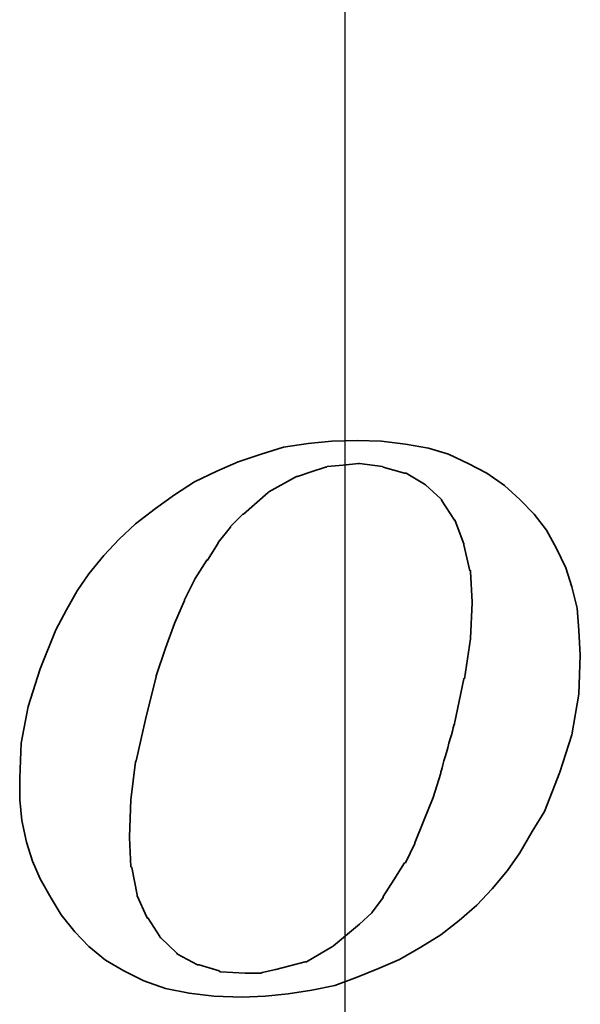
# Model space of a CAD drawing. Header units: millimetres. Extents: x 778 to 970, y 801 to 917.
# Tile 44 of 51: x 947.41 to 949.52, y 854.29 to 857.99. Entities that reach past the tile are written whole.
import ezdxf
from ezdxf.lldxf.tags import DXFTag

# ---------------------------------------------------------------- set-up
doc = ezdxf.new("R2010")
doc.units = ezdxf.units.MM
doc.header["$LTSCALE"] = 0.1
doc.layers.add('layer 1', color=7, linetype='CONTINUOUS')
tags = doc.linetypes.add('DASHED', pattern=[25.72, 12.86, -12.86]).pattern_tags.tags
tags[6:7] = [DXFTag(74, 4), DXFTag(75, 0), DXFTag(340, '0'), DXFTag(46, 0.0), DXFTag(50, 0.0), DXFTag(44, 0.0), DXFTag(45, 0.0)]
tags[4:5] = [DXFTag(74, 4), DXFTag(75, 0), DXFTag(340, '0'), DXFTag(46, 0.0), DXFTag(50, 0.0), DXFTag(44, 0.0), DXFTag(45, 0.0)]

msp = doc.modelspace()

# ---------------------------------------------------------------- linework, layer by layer
at = {"layer": 'layer 1', "linetype": 'DASHED'}
msp.add_line((948.6334, 833.4719), (948.6334, 871.4719), dxfattribs=at)
at = {"layer": 'layer 1', "color": 1, "lineweight": 35}
for points, knots in [([(947.6185, 854.5632), (947.6185, 854.5632), (947.6707, 854.5086), (947.6707, 854.5086), (947.6707, 854.5086), (947.6707, 854.5086), (947.7337, 854.4567), (947.7337, 854.4567), (947.7337, 854.4567), (947.7337, 854.4567), (947.8027, 854.4168), (947.8027, 854.4168), (947.8027, 854.4168), (947.8027, 854.4168), (947.8777, 854.379), (947.8777, 854.379), (947.8777, 854.379), (947.8777, 854.379), (947.9581, 854.3502), (947.9581, 854.3502), (947.9581, 854.3502), (947.9581, 854.3502), (948.0475, 854.3328), (948.0475, 854.3328), (948.0475, 854.3328), (948.0475, 854.3328), (948.1399, 854.3214), (948.1399, 854.3214), (948.1399, 854.3214), (948.1399, 854.3214), (948.2461, 854.3184), (948.2461, 854.3184), (948.2461, 854.3184), (948.2461, 854.3184), (948.3325, 854.3214), (948.3325, 854.3214), (948.3325, 854.3214), (948.3325, 854.3214), (948.4189, 854.3304), (948.4189, 854.3304), (948.4189, 854.3304), (948.4189, 854.3304), (948.5083, 854.3445), (948.5083, 854.3445), (948.5083, 854.3445), (948.5083, 854.3445), (948.5947, 854.3616), (948.5947, 854.3616), (948.5947, 854.3616), (948.5947, 854.3616), (948.6781, 854.3934), (948.6781, 854.3934), (948.6781, 854.3934), (948.6781, 854.3934), (948.7585, 854.4252), (948.7585, 854.4252), (948.7585, 854.4252), (948.7585, 854.4252), (948.8365, 854.46), (948.8365, 854.46), (948.8365, 854.46), (948.8365, 854.46), (948.9169, 854.5056), (948.9169, 854.5056), (948.9169, 854.5056), (948.9169, 854.5056), (948.9919, 854.5518), (948.9919, 854.5518), (948.9919, 854.5518), (948.9919, 854.5518), (949.0609, 854.6064), (949.0609, 854.6064), (949.0609, 854.6064), (949.0609, 854.6064), (949.1272, 854.664), (949.1272, 854.664), (949.1272, 854.664), (949.1272, 854.664), (949.1845, 854.7243), (949.1845, 854.7243), (949.1845, 854.7243), (949.1845, 854.7243), (949.2421, 854.7936), (949.2421, 854.7936), (949.2421, 854.7936), (949.2421, 854.7936), (949.2883, 854.8596), (949.2883, 854.8596), (949.2883, 854.8596), (949.2883, 854.8596), (949.3345, 854.9406), (949.3345, 854.9406), (949.3345, 854.9406), (949.3345, 854.9406), (949.3807, 855.0156), (949.3807, 855.0156), (949.3807, 855.0156), (949.3807, 855.0156), (949.4383, 855.1623), (949.4383, 855.1623), (949.4383, 855.1623), (949.4383, 855.1623), (949.4842, 855.303), (949.4842, 855.303), (949.4842, 855.303), (949.4842, 855.303), (949.5103, 855.456), (949.5103, 855.456), (949.5103, 855.456), (949.5103, 855.456), (949.5157, 855.6024), (949.5157, 855.6024), (949.5157, 855.6024), (949.5157, 855.6024), (949.5103, 855.6948), (949.5103, 855.6948), (949.5103, 855.6948), (949.5103, 855.6948), (949.5043, 855.7782), (949.5043, 855.7782), (949.5043, 855.7782), (949.5043, 855.7782), (949.4842, 855.8586), (949.4842, 855.8586), (949.4842, 855.8586), (949.4842, 855.8586), (949.4611, 855.9306), (949.4611, 855.9306), (949.4611, 855.9306), (949.4611, 855.9306), (949.4263, 856.0026), (949.4263, 856.0026), (949.4263, 856.0026), (949.4263, 856.0026), (949.3891, 856.0719), (949.3891, 856.0719), (949.3891, 856.0719), (949.3891, 856.0719), (949.3429, 856.1322), (949.3429, 856.1322), (949.3429, 856.1322), (949.3429, 856.1322), (949.2883, 856.1871), (949.2883, 856.1871), (949.2883, 856.1871), (949.2883, 856.1871), (949.2307, 856.239), (949.2307, 856.239), (949.2307, 856.239), (949.2307, 856.239), (949.1644, 856.2852), (949.1644, 856.2852), (949.1644, 856.2852), (949.1644, 856.2852), (949.0954, 856.3224), (949.0954, 856.3224), (949.0954, 856.3224), (949.0954, 856.3224), (949.0207, 856.3569), (949.0207, 856.3569), (949.0207, 856.3569), (949.0207, 856.3569), (948.9457, 856.38), (948.9457, 856.38), (948.9457, 856.38), (948.9457, 856.38), (948.8593, 856.3944), (948.8593, 856.3944), (948.8593, 856.3944), (948.8593, 856.3944), (948.7699, 856.4058), (948.7699, 856.4058), (948.7699, 856.4058), (948.7699, 856.4058), (948.6781, 856.4088), (948.6781, 856.4088), (948.6781, 856.4088), (948.6781, 856.4088), (948.5833, 856.4058), (948.5833, 856.4058), (948.5833, 856.4058), (948.5833, 856.4058), (948.4939, 856.3974), (948.4939, 856.3974), (948.4939, 856.3974), (948.4939, 856.3974), (948.4015, 856.383), (948.4015, 856.383), (948.4015, 856.383), (948.4015, 856.383), (948.3184, 856.3569), (948.3184, 856.3569), (948.3184, 856.3569), (948.3184, 856.3569), (948.2317, 856.3284), (948.2317, 856.3284), (948.2317, 856.3284), (948.2317, 856.3284), (948.1513, 856.2936), (948.1513, 856.2936), (948.1513, 856.2936), (948.1513, 856.2936), (948.0679, 856.2534), (948.0679, 856.2534), (948.0679, 856.2534), (948.0679, 856.2534), (947.9929, 856.2042), (947.9929, 856.2042), (947.9929, 856.2042), (947.9929, 856.2042), (947.9209, 856.1526), (947.9209, 856.1526), (947.9209, 856.1526), (947.9209, 856.1526), (947.8459, 856.095), (947.8459, 856.095), (947.8459, 856.095), (947.8459, 856.095), (947.7853, 856.0374), (947.7853, 856.0374), (947.7853, 856.0374), (947.7853, 856.0374), (947.7277, 855.9768), (947.7277, 855.9768), (947.7277, 855.9768), (947.7277, 855.9768), (947.6707, 855.9078), (947.6707, 855.9078), (947.6707, 855.9078), (947.6707, 855.9078), (947.6275, 855.8445), (947.6275, 855.8445), (947.6275, 855.8445), (947.6275, 855.8445), (947.5867, 855.7722), (947.5867, 855.7722), (947.5867, 855.7722), (947.5867, 855.7722), (947.5468, 855.6978), (947.5468, 855.6978), (947.5468, 855.6978), (947.5468, 855.6978), (947.4889, 855.5508), (947.4889, 855.5508), (947.4889, 855.5508), (947.4889, 855.5508), (947.4427, 855.4095), (947.4427, 855.4095), (947.4427, 855.4095), (947.4427, 855.4095), (947.4169, 855.2718), (947.4169, 855.2718), (947.4169, 855.2718), (947.4169, 855.2718), (947.4115, 855.1422), (947.4115, 855.1422), (947.4115, 855.1422), (947.4115, 855.1422), (947.4115, 855.0588), (947.4115, 855.0588), (947.4115, 855.0588), (947.4115, 855.0588), (947.4199, 854.9808), (947.4199, 854.9808), (947.4199, 854.9808), (947.4199, 854.9808), (947.4373, 854.9004), (947.4373, 854.9004), (947.4373, 854.9004), (947.4373, 854.9004), (947.4601, 854.8281), (947.4601, 854.8281), (947.4601, 854.8281), (947.4601, 854.8281), (947.4889, 854.7621), (947.4889, 854.7621), (947.4889, 854.7621), (947.4889, 854.7621), (947.5294, 854.6898), (947.5294, 854.6898), (947.5294, 854.6898), (947.5294, 854.6898), (947.5666, 854.6268), (947.5666, 854.6268), (947.5666, 854.6268), (947.5666, 854.6268), (947.6185, 854.5632), (947.6185, 854.5632)], [0, 0, 0, 0, 0.013889, 0.013889, 0.013889, 0.013889, 0.027778, 0.027778, 0.027778, 0.027778, 0.041667, 0.041667, 0.041667, 0.041667, 0.055556, 0.055556, 0.055556, 0.055556, 0.069444, 0.069444, 0.069444, 0.069444, 0.083333, 0.083333, 0.083333, 0.083333, 0.097222, 0.097222, 0.097222, 0.097222, 0.111111, 0.111111, 0.111111, 0.111111, 0.125, 0.125, 0.125, 0.125, 0.138889, 0.138889, 0.138889, 0.138889, 0.152778, 0.152778, 0.152778, 0.152778, 0.166667, 0.166667, 0.166667, 0.166667, 0.180556, 0.180556, 0.180556, 0.180556, 0.194444, 0.194444, 0.194444, 0.194444, 0.208333, 0.208333, 0.208333, 0.208333, 0.222222, 0.222222, 0.222222, 0.222222, 0.236111, 0.236111, 0.236111, 0.236111, 0.25, 0.25, 0.25, 0.25, 0.263889, 0.263889, 0.263889, 0.263889, 0.277778, 0.277778, 0.277778, 0.277778, 0.291667, 0.291667, 0.291667, 0.291667, 0.305556, 0.305556, 0.305556, 0.305556, 0.319444, 0.319444, 0.319444, 0.319444, 0.333333, 0.333333, 0.333333, 0.333333, 0.347222, 0.347222, 0.347222, 0.347222, 0.361111, 0.361111, 0.361111, 0.361111, 0.375, 0.375, 0.375, 0.375, 0.388889, 0.388889, 0.388889, 0.388889, 0.402778, 0.402778, 0.402778, 0.402778, 0.416667, 0.416667, 0.416667, 0.416667, 0.430556, 0.430556, 0.430556, 0.430556, 0.444444, 0.444444, 0.444444, 0.444444, 0.458333, 0.458333, 0.458333, 0.458333, 0.472222, 0.472222, 0.472222, 0.472222, 0.486111, 0.486111, 0.486111, 0.486111, 0.5, 0.5, 0.5, 0.5, 0.513889, 0.513889, 0.513889, 0.513889, 0.527778, 0.527778, 0.527778, 0.527778, 0.541667, 0.541667, 0.541667, 0.541667, 0.555556, 0.555556, 0.555556, 0.555556, 0.569444, 0.569444, 0.569444, 0.569444, 0.583333, 0.583333, 0.583333, 0.583333, 0.597222, 0.597222, 0.597222, 0.597222, 0.611111, 0.611111, 0.611111, 0.611111, 0.625, 0.625, 0.625, 0.625, 0.638889, 0.638889, 0.638889, 0.638889, 0.652778, 0.652778, 0.652778, 0.652778, 0.666667, 0.666667, 0.666667, 0.666667, 0.680556, 0.680556, 0.680556, 0.680556, 0.694444, 0.694444, 0.694444, 0.694444, 0.708333, 0.708333, 0.708333, 0.708333, 0.722222, 0.722222, 0.722222, 0.722222, 0.736111, 0.736111, 0.736111, 0.736111, 0.75, 0.75, 0.75, 0.75, 0.763889, 0.763889, 0.763889, 0.763889, 0.777778, 0.777778, 0.777778, 0.777778, 0.791667, 0.791667, 0.791667, 0.791667, 0.805556, 0.805556, 0.805556, 0.805556, 0.819444, 0.819444, 0.819444, 0.819444, 0.833333, 0.833333, 0.833333, 0.833333, 0.847222, 0.847222, 0.847222, 0.847222, 0.861111, 0.861111, 0.861111, 0.861111, 0.875, 0.875, 0.875, 0.875, 0.888889, 0.888889, 0.888889, 0.888889, 0.902778, 0.902778, 0.902778, 0.902778, 0.916667, 0.916667, 0.916667, 0.916667, 0.930556, 0.930556, 0.930556, 0.930556, 0.944444, 0.944444, 0.944444, 0.944444, 0.958333, 0.958333, 0.958333, 0.958333, 0.972222, 0.972222, 0.972222, 0.972222, 0.986111, 0.986111, 0.986111, 0.986111, 1, 1, 1, 1]), ([(947.9236, 855.525), (947.9236, 855.525), (947.9581, 855.6288), (947.9581, 855.6288), (947.9581, 855.6288), (947.9581, 855.6288), (947.9929, 855.7209), (947.9929, 855.7209), (947.9929, 855.7209), (947.9929, 855.7209), (948.0301, 855.807), (948.0301, 855.807), (948.0301, 855.807), (948.0301, 855.807), (948.0301, 855.81), (948.0301, 855.81), (948.0301, 855.81), (948.0301, 855.81), (948.0703, 855.8904), (948.0703, 855.8904), (948.0703, 855.8904), (948.0703, 855.8904), (948.1135, 855.9594), (948.1135, 855.9594), (948.1135, 855.9594), (948.1135, 855.9594), (948.1165, 855.9594), (948.1165, 855.9594), (948.1165, 855.9594), (948.1165, 855.9594), (948.1567, 856.0227), (948.1567, 856.0227), (948.1567, 856.0227), (948.1567, 856.0227), (948.1567, 856.0257), (948.1567, 856.0257), (948.1567, 856.0257), (948.1567, 856.0257), (948.2032, 856.0836), (948.2032, 856.0836), (948.2032, 856.0836), (948.2032, 856.0836), (948.2032, 856.086), (948.2032, 856.086), (948.2032, 856.086), (948.2032, 856.086), (948.2491, 856.1322), (948.2491, 856.1322), (948.2491, 856.1322), (948.2491, 856.1322), (948.2521, 856.1322), (948.2521, 856.1322), (948.2521, 856.1322), (948.2521, 856.1322), (948.3439, 856.2132), (948.3439, 856.2132), (948.3439, 856.2132), (948.3439, 856.2132), (948.3469, 856.2156), (948.3469, 856.2156), (948.3469, 856.2156), (948.3469, 856.2156), (948.4507, 856.2732), (948.4507, 856.2732), (948.4507, 856.2732), (948.4507, 856.2732), (948.4537, 856.2732), (948.4537, 856.2732), (948.4537, 856.2732), (948.4537, 856.2732), (948.5053, 856.2906), (948.5053, 856.2906), (948.5053, 856.2906), (948.5053, 856.2906), (948.5599, 856.308), (948.5599, 856.308), (948.5599, 856.308), (948.5599, 856.308), (948.5629, 856.308), (948.5629, 856.308), (948.5629, 856.308), (948.5629, 856.308), (948.5659, 856.311), (948.5659, 856.311), (948.5659, 856.311), (948.5659, 856.311), (948.6259, 856.3164), (948.6259, 856.3164), (948.6259, 856.3164), (948.6259, 856.3164), (948.6835, 856.3224), (948.6835, 856.3224), (948.6835, 856.3224), (948.6835, 856.3224), (948.6865, 856.3224), (948.6865, 856.3224), (948.6865, 856.3224), (948.6865, 856.3224), (948.7732, 856.311), (948.7732, 856.311), (948.7732, 856.311), (948.7732, 856.311), (948.7759, 856.308), (948.7759, 856.308), (948.7759, 856.308), (948.7759, 856.308), (948.8563, 856.2852), (948.8563, 856.2852), (948.8563, 856.2852), (948.8563, 856.2852), (948.8593, 856.2852), (948.8593, 856.2852), (948.8593, 856.2852), (948.8593, 856.2852), (948.862, 856.2852), (948.862, 856.2852), (948.862, 856.2852), (948.862, 856.2852), (948.9313, 856.2444), (948.9313, 856.2444), (948.9313, 856.2444), (948.9313, 856.2444), (948.9343, 856.242), (948.9343, 856.242), (948.9343, 856.242), (948.9343, 856.242), (948.9919, 856.1898), (948.9919, 856.1898), (948.9919, 856.1898), (948.9919, 856.1898), (948.9949, 856.1871), (948.9949, 856.1871), (948.9949, 856.1871), (948.9949, 856.1871), (948.9949, 856.1841), (948.9949, 856.1841), (948.9949, 856.1841), (948.9949, 856.1841), (949.0438, 856.1091), (949.0438, 856.1091), (949.0438, 856.1091), (949.0438, 856.1091), (949.0465, 856.1091), (949.0465, 856.1091), (949.0465, 856.1091), (949.0465, 856.1091), (949.0465, 856.1064), (949.0465, 856.1064), (949.0465, 856.1064), (949.0465, 856.1064), (949.0783, 856.02), (949.0783, 856.02), (949.0783, 856.02), (949.0783, 856.02), (949.0783, 856.017), (949.0783, 856.017), (949.0783, 856.017), (949.0783, 856.017), (949.1011, 855.9195), (949.1011, 855.9195), (949.1011, 855.9195), (949.1011, 855.9195), (949.1041, 855.9195), (949.1041, 855.9195), (949.1041, 855.9195), (949.1041, 855.9195), (949.1041, 855.9162), (949.1041, 855.9162), (949.1041, 855.9162), (949.1041, 855.9162), (949.1101, 855.801), (949.1101, 855.801), (949.1101, 855.801), (949.1101, 855.801), (949.1101, 855.7983), (949.1101, 855.7983), (949.1101, 855.7983), (949.1101, 855.7983), (949.1041, 855.666), (949.1041, 855.666), (949.1041, 855.666), (949.1041, 855.666), (949.1041, 855.663), (949.1041, 855.663), (949.1041, 855.663), (949.1041, 855.663), (949.081, 855.5136), (949.081, 855.5136), (949.081, 855.5136), (949.081, 855.5136), (949.0783, 855.5136), (949.0783, 855.5136), (949.0783, 855.5136), (949.0783, 855.5136), (949.0438, 855.3462), (949.0438, 855.3462), (949.0438, 855.3462), (949.0438, 855.3462), (948.9919, 855.1623), (948.9919, 855.1623), (948.9919, 855.1623), (948.9919, 855.1623), (948.9919, 855.159), (948.9919, 855.159), (948.9919, 855.159), (948.9919, 855.159), (948.9631, 855.0672), (948.9631, 855.0672), (948.9631, 855.0672), (948.9631, 855.0672), (948.9283, 854.9808), (948.9283, 854.9808), (948.9283, 854.9808), (948.9283, 854.9808), (948.8941, 854.8974), (948.8941, 854.8974), (948.8941, 854.8974), (948.8941, 854.8974), (948.8941, 854.8944), (948.8941, 854.8944), (948.8941, 854.8944), (948.8941, 854.8944), (948.8593, 854.8224), (948.8593, 854.8224), (948.8593, 854.8224), (948.8593, 854.8224), (948.8563, 854.8224), (948.8563, 854.8224), (948.8563, 854.8224), (948.8563, 854.8224), (948.8161, 854.7591), (948.8161, 854.7591), (948.8161, 854.7591), (948.8161, 854.7591), (948.7759, 854.6958), (948.7759, 854.6958), (948.7759, 854.6958), (948.7759, 854.6958), (948.7759, 854.6928), (948.7759, 854.6928), (948.7759, 854.6928), (948.7759, 854.6928), (948.7357, 854.6382), (948.7357, 854.6382), (948.7357, 854.6382), (948.7357, 854.6382), (948.7327, 854.6352), (948.7327, 854.6352), (948.7327, 854.6352), (948.7327, 854.6352), (948.6865, 854.592), (948.6865, 854.592), (948.6865, 854.592), (948.6865, 854.592), (948.589, 854.5113), (948.589, 854.5113), (948.589, 854.5113), (948.589, 854.5113), (948.5857, 854.5086), (948.5857, 854.5086), (948.5857, 854.5086), (948.5857, 854.5086), (948.4879, 854.451), (948.4879, 854.451), (948.4879, 854.451), (948.4879, 854.451), (948.4849, 854.451), (948.4849, 854.451), (948.4849, 854.451), (948.4849, 854.451), (948.4825, 854.451), (948.4825, 854.451), (948.4825, 854.451), (948.4825, 854.451), (948.3727, 854.4222), (948.3727, 854.4222), (948.3727, 854.4222), (948.3727, 854.4222), (948.3211, 854.4105), (948.3211, 854.4105), (948.3211, 854.4105), (948.3211, 854.4105), (948.3184, 854.4078), (948.3184, 854.4078), (948.3184, 854.4078), (948.3184, 854.4078), (948.3151, 854.4078), (948.3151, 854.4078), (948.3151, 854.4078), (948.3151, 854.4078), (948.2575, 854.4078), (948.2575, 854.4078), (948.2575, 854.4078), (948.2575, 854.4078), (948.1657, 854.4135), (948.1657, 854.4135), (948.1657, 854.4135), (948.1657, 854.4135), (948.1627, 854.4135), (948.1627, 854.4135), (948.1627, 854.4135), (948.1627, 854.4135), (948.1597, 854.4168), (948.1597, 854.4168), (948.1597, 854.4168), (948.1597, 854.4168), (948.085, 854.4396), (948.085, 854.4396), (948.085, 854.4396), (948.085, 854.4396), (948.0823, 854.4396), (948.0823, 854.4396), (948.0823, 854.4396), (948.0823, 854.4396), (948.0793, 854.4396), (948.0793, 854.4396), (948.0793, 854.4396), (948.0793, 854.4396), (948.0043, 854.4798), (948.0043, 854.4798), (948.0043, 854.4798), (948.0043, 854.4798), (948.0016, 854.4828), (948.0016, 854.4828), (948.0016, 854.4828), (948.0016, 854.4828), (947.9413, 854.5404), (947.9413, 854.5404), (947.9413, 854.5404), (947.9413, 854.5404), (947.938, 854.5434), (947.938, 854.5434), (947.938, 854.5434), (947.938, 854.5434), (947.938, 854.5458), (947.938, 854.5458), (947.938, 854.5458), (947.938, 854.5458), (947.8921, 854.6154), (947.8921, 854.6154), (947.8921, 854.6154), (947.8921, 854.6154), (947.8891, 854.6154), (947.8891, 854.6154), (947.8891, 854.6154), (947.8891, 854.6154), (947.8891, 854.6178), (947.8891, 854.6178), (947.8891, 854.6178), (947.8891, 854.6178), (947.8519, 854.6988), (947.8519, 854.6988), (947.8519, 854.6988), (947.8519, 854.6988), (947.8519, 854.7018), (947.8519, 854.7018), (947.8519, 854.7018), (947.8519, 854.7018), (947.8318, 854.805), (947.8318, 854.805), (947.8318, 854.805), (947.8318, 854.805), (947.8285, 854.808), (947.8285, 854.808), (947.8285, 854.808), (947.8285, 854.808), (947.8231, 854.9172), (947.8231, 854.9172), (947.8231, 854.9172), (947.8231, 854.9172), (947.8231, 854.9202), (947.8231, 854.9202), (947.8231, 854.9202), (947.8231, 854.9202), (947.8285, 855.0588), (947.8285, 855.0588), (947.8285, 855.0588), (947.8285, 855.0588), (947.8459, 855.2022), (947.8459, 855.2022), (947.8459, 855.2022), (947.8459, 855.2022), (947.8489, 855.2052), (947.8489, 855.2052), (947.8489, 855.2052), (947.8489, 855.2052), (947.8834, 855.3606), (947.8834, 855.3606), (947.8834, 855.3606), (947.8834, 855.3606), (947.9236, 855.522), (947.9236, 855.522), (947.9236, 855.522), (947.9236, 855.522), (947.9236, 855.525), (947.9236, 855.525)], [0, 0, 0, 0, 0.010101, 0.010101, 0.010101, 0.010101, 0.020202, 0.020202, 0.020202, 0.020202, 0.030303, 0.030303, 0.030303, 0.030303, 0.040404, 0.040404, 0.040404, 0.040404, 0.050505, 0.050505, 0.050505, 0.050505, 0.060606, 0.060606, 0.060606, 0.060606, 0.070707, 0.070707, 0.070707, 0.070707, 0.080808, 0.080808, 0.080808, 0.080808, 0.090909, 0.090909, 0.090909, 0.090909, 0.10101, 0.10101, 0.10101, 0.10101, 0.111111, 0.111111, 0.111111, 0.111111, 0.121212, 0.121212, 0.121212, 0.121212, 0.131313, 0.131313, 0.131313, 0.131313, 0.141414, 0.141414, 0.141414, 0.141414, 0.151515, 0.151515, 0.151515, 0.151515, 0.161616, 0.161616, 0.161616, 0.161616, 0.171717, 0.171717, 0.171717, 0.171717, 0.181818, 0.181818, 0.181818, 0.181818, 0.191919, 0.191919, 0.191919, 0.191919, 0.20202, 0.20202, 0.20202, 0.20202, 0.212121, 0.212121, 0.212121, 0.212121, 0.222222, 0.222222, 0.222222, 0.222222, 0.232323, 0.232323, 0.232323, 0.232323, 0.242424, 0.242424, 0.242424, 0.242424, 0.252525, 0.252525, 0.252525, 0.252525, 0.262626, 0.262626, 0.262626, 0.262626, 0.272727, 0.272727, 0.272727, 0.272727, 0.282828, 0.282828, 0.282828, 0.282828, 0.292929, 0.292929, 0.292929, 0.292929, 0.30303, 0.30303, 0.30303, 0.30303, 0.313131, 0.313131, 0.313131, 0.313131, 0.323232, 0.323232, 0.323232, 0.323232, 0.333333, 0.333333, 0.333333, 0.333333, 0.343434, 0.343434, 0.343434, 0.343434, 0.353535, 0.353535, 0.353535, 0.353535, 0.363636, 0.363636, 0.363636, 0.363636, 0.373737, 0.373737, 0.373737, 0.373737, 0.383838, 0.383838, 0.383838, 0.383838, 0.393939, 0.393939, 0.393939, 0.393939, 0.40404, 0.40404, 0.40404, 0.40404, 0.414141, 0.414141, 0.414141, 0.414141, 0.424242, 0.424242, 0.424242, 0.424242, 0.434343, 0.434343, 0.434343, 0.434343, 0.444444, 0.444444, 0.444444, 0.444444, 0.454545, 0.454545, 0.454545, 0.454545, 0.464646, 0.464646, 0.464646, 0.464646, 0.474747, 0.474747, 0.474747, 0.474747, 0.484848, 0.484848, 0.484848, 0.484848, 0.494949, 0.494949, 0.494949, 0.49495, 0.505051, 0.505051, 0.505051, 0.505051, 0.515152, 0.515152, 0.515152, 0.515152, 0.525253, 0.525253, 0.525253, 0.525253, 0.535354, 0.535354, 0.535354, 0.535354, 0.545455, 0.545455, 0.545455, 0.545455, 0.555556, 0.555556, 0.555556, 0.555556, 0.565657, 0.565657, 0.565657, 0.565657, 0.575758, 0.575758, 0.575758, 0.575758, 0.585859, 0.585859, 0.585859, 0.585859, 0.59596, 0.59596, 0.59596, 0.59596, 0.606061, 0.606061, 0.606061, 0.606061, 0.616162, 0.616162, 0.616162, 0.616162, 0.626263, 0.626263, 0.626263, 0.626263, 0.636364, 0.636364, 0.636364, 0.636364, 0.646465, 0.646465, 0.646465, 0.646465, 0.656566, 0.656566, 0.656566, 0.656566, 0.666667, 0.666667, 0.666667, 0.666667, 0.676768, 0.676768, 0.676768, 0.676768, 0.686869, 0.686869, 0.686869, 0.686869, 0.69697, 0.69697, 0.69697, 0.69697, 0.707071, 0.707071, 0.707071, 0.707071, 0.717172, 0.717172, 0.717172, 0.717172, 0.727273, 0.727273, 0.727273, 0.727273, 0.737374, 0.737374, 0.737374, 0.737374, 0.747475, 0.747475, 0.747475, 0.747475, 0.757576, 0.757576, 0.757576, 0.757576, 0.767677, 0.767677, 0.767677, 0.767677, 0.777778, 0.777778, 0.777778, 0.777778, 0.787879, 0.787879, 0.787879, 0.787879, 0.79798, 0.79798, 0.79798, 0.79798, 0.808081, 0.808081, 0.808081, 0.808081, 0.818182, 0.818182, 0.818182, 0.818182, 0.828283, 0.828283, 0.828283, 0.828283, 0.838384, 0.838384, 0.838384, 0.838384, 0.848485, 0.848485, 0.848485, 0.848485, 0.858586, 0.858586, 0.858586, 0.858586, 0.868687, 0.868687, 0.868687, 0.868687, 0.878788, 0.878788, 0.878788, 0.878788, 0.888889, 0.888889, 0.888889, 0.888889, 0.89899, 0.89899, 0.89899, 0.89899, 0.909091, 0.909091, 0.909091, 0.909091, 0.919192, 0.919192, 0.919192, 0.919192, 0.929293, 0.929293, 0.929293, 0.929293, 0.939394, 0.939394, 0.939394, 0.939394, 0.949495, 0.949495, 0.949495, 0.949495, 0.959596, 0.959596, 0.959596, 0.959596, 0.969697, 0.969697, 0.969697, 0.969697, 0.979798, 0.979798, 0.979798, 0.979798, 0.989899, 0.989899, 0.989899, 0.989899, 1, 1, 1, 1])]:
    msp.add_open_spline(points, degree=3, knots=knots, dxfattribs=at)

doc.saveas('drawing.dxf')
